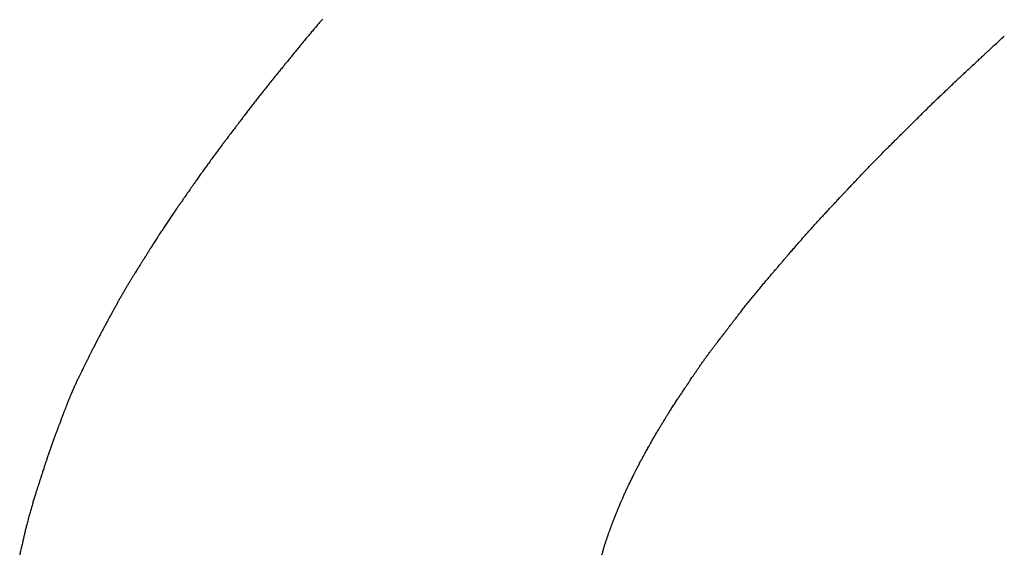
# Model space of a CAD drawing. Header units: millimetres. Extents: x -4577 to 1032787, y -66234 to 201209.
# Tile 142 of 256: x 4366.635 to 4368.201, y -8938.46 to -8937.608. Entities that reach past the tile are written whole.
import ezdxf

# ---------------------------------------------------------------- set-up
doc = ezdxf.new("R2010")
doc.units = ezdxf.units.MM
doc.linetypes.add('510_5_2OG_ELT_1004$0$11-07-22_DS_2OG$0$AUSGEZOGEN', pattern=[0])
doc.layers.add('510_5_2OG_ELT_1004$0$11-07-22_DS_2OG$0$EBENE_1', color=8, linetype='510_5_2OG_ELT_1004$0$11-07-22_DS_2OG$0$AUSGEZOGEN')

# ---------------------------------------------------------------- blocks, each defined once
blk = doc.blocks.new('510_5_2OG_ELT_1004')
at = {"layer": '510_5_2OG_ELT_1004$0$11-07-22_DS_2OG$0$EBENE_1'}
for points in [[(4367.1167, -8937.5569), (4367.1158, -8937.558), (4367.1148, -8937.5591), (4367.1139, -8937.5602), (4367.1129, -8937.5614), (4367.1118, -8937.5626), (4367.1108, -8937.5638), (4367.1097, -8937.5651), (4367.1086, -8937.5664), (4367.1075, -8937.5677), (4367.1063, -8937.5691), (4367.1052, -8937.5704), (4367.104, -8937.5718), (4367.1028, -8937.5732), (4367.1016, -8937.5747), (4367.1004, -8937.5761), (4367.0991, -8937.5776), (4367.0979, -8937.5791), (4367.0966, -8937.5805), (4367.0954, -8937.5821), (4367.0941, -8937.5836), (4367.0928, -8937.5851), (4367.0915, -8937.5866), (4367.0902, -8937.5882), (4367.0889, -8937.5897), (4367.0876, -8937.5913), (4367.0863, -8937.5929), (4367.085, -8937.5944), (4367.0837, -8937.596), (4367.0824, -8937.5976), (4367.0811, -8937.5991), (4367.0798, -8937.6007), (4367.0786, -8937.6023), (4367.0773, -8937.6039), (4367.076, -8937.6054), (4367.0747, -8937.607), (4367.0734, -8937.6086), (4367.0721, -8937.6102), (4367.0708, -8937.6117), (4367.0695, -8937.6133), (4367.0682, -8937.6149), (4367.067, -8937.6165), (4367.0657, -8937.618), (4367.0644, -8937.6196), (4367.0631, -8937.6212), (4367.0618, -8937.6228), (4367.0606, -8937.6244), (4367.0593, -8937.626), (4367.058, -8937.6275), (4367.0567, -8937.6291), (4367.0554, -8937.6307), (4367.0542, -8937.6323), (4367.0529, -8937.6339), (4367.0516, -8937.6355), (4367.0503, -8937.637), (4367.049, -8937.6386), (4367.0478, -8937.6402), (4367.0465, -8937.6418), (4367.0452, -8937.6434), (4367.0439, -8937.645), (4367.0426, -8937.6465), (4367.0414, -8937.6481), (4367.0401, -8937.6497), (4367.0388, -8937.6513), (4367.0375, -8937.6529), (4367.0363, -8937.6545), (4367.035, -8937.6561), (4367.0337, -8937.6576), (4367.0324, -8937.6592), (4367.0312, -8937.6608), (4367.0299, -8937.6624), (4367.0286, -8937.664), (4367.0273, -8937.6656), (4367.0261, -8937.6672), (4367.0248, -8937.6688), (4367.0235, -8937.6704), (4367.0223, -8937.672), (4367.021, -8937.6735), (4367.0197, -8937.6751), (4367.0185, -8937.6767), (4367.0172, -8937.6783), (4367.0159, -8937.6799), (4367.0147, -8937.6815), (4367.0134, -8937.6831), (4367.0122, -8937.6847), (4367.0109, -8937.6863), (4367.0097, -8937.6879), (4367.0084, -8937.6895), (4367.0072, -8937.6911), (4367.0059, -8937.6927), (4367.0047, -8937.6943), (4367.0034, -8937.6959), (4367.0022, -8937.6975), (4367.001, -8937.6991), (4366.9998, -8937.7007), (4366.9986, -8937.7023), (4366.9974, -8937.7038), (4366.9962, -8937.7053), (4366.995, -8937.7069), (4366.9939, -8937.7084), (4366.9928, -8937.7098), (4366.9916, -8937.7113), (4366.9905, -8937.7127), (4366.9895, -8937.7141), (4366.9884, -8937.7155), (4366.9874, -8937.7169), (4366.9864, -8937.7182), (4366.9854, -8937.7194), (4366.9845, -8937.7207), (4366.9836, -8937.7219), (4366.9827, -8937.7231), (4366.9818, -8937.7242), (4366.981, -8937.7253), (4366.9802, -8937.7263), (4366.9795, -8937.7273), (4366.9788, -8937.7283), (4366.9781, -8937.7292), (4366.9768, -8937.7308), (4366.9758, -8937.7322), (4366.9748, -8937.7335), (4366.974, -8937.7345), (4366.9728, -8937.7362), (4366.9715, -8937.7379), (4366.9704, -8937.7393), (4366.9698, -8937.7402), (4366.9687, -8937.7416), (4366.9681, -8937.7425), (4366.9673, -8937.7435), (4366.9663, -8937.7448), (4366.9646, -8937.747), (4366.964, -8937.7478), (4366.9633, -8937.7487), (4366.9626, -8937.7497), (4366.9619, -8937.7507), (4366.9611, -8937.7517), (4366.9602, -8937.7528), (4366.9594, -8937.754), (4366.9585, -8937.7551), (4366.9576, -8937.7564), (4366.9566, -8937.7576), (4366.9557, -8937.7589), (4366.9547, -8937.7602), (4366.9537, -8937.7616), (4366.9526, -8937.763), (4366.9516, -8937.7644), (4366.9505, -8937.7658), (4366.9494, -8937.7673), (4366.9483, -8937.7688), (4366.9472, -8937.7703), (4366.946, -8937.7719), (4366.9449, -8937.7734), (4366.9437, -8937.775), (4366.9425, -8937.7766), (4366.9413, -8937.7782), (4366.9402, -8937.7798), (4366.939, -8937.7815), (4366.9378, -8937.7831), (4366.9366, -8937.7847), (4366.9354, -8937.7864), (4366.9342, -8937.788), (4366.933, -8937.7897), (4366.9318, -8937.7913), (4366.9306, -8937.793), (4366.9294, -8937.7946), (4366.9282, -8937.7963), (4366.9271, -8937.7979), (4366.9259, -8937.7995), (4366.9248, -8937.8012), (4366.9236, -8937.8028), (4366.9225, -8937.8043), (4366.9214, -8937.8059), (4366.9203, -8937.8074), (4366.9192, -8937.809), (4366.9182, -8937.8105), (4366.9171, -8937.8119), (4366.9161, -8937.8134), (4366.9151, -8937.8148), (4366.9142, -8937.8162), (4366.9132, -8937.8176), (4366.9123, -8937.8189), (4366.9114, -8937.8202), (4366.9105, -8937.8214), (4366.9097, -8937.8226), (4366.9089, -8937.8238), (4366.9081, -8937.8249), (4366.9073, -8937.826), (4366.9066, -8937.827), (4366.9059, -8937.828), (4366.9053, -8937.8289), (4366.9041, -8937.8306), (4366.9031, -8937.8321), (4366.9022, -8937.8334), (4366.9014, -8937.8345), (4366.9002, -8937.8362), (4366.8989, -8937.8382), (4366.8974, -8937.8402), (4366.8966, -8937.8415), (4366.896, -8937.8423), (4366.8953, -8937.8433), (4366.8945, -8937.8445), (4366.8936, -8937.8458), (4366.8925, -8937.8474), (4366.8919, -8937.8482), (4366.8913, -8937.8491), (4366.8906, -8937.8501), (4366.8899, -8937.8511), (4366.8892, -8937.8521), (4366.8884, -8937.8532), (4366.8876, -8937.8544), (4366.8868, -8937.8556), (4366.8859, -8937.8568), (4366.8851, -8937.8581), (4366.8842, -8937.8594), (4366.8833, -8937.8607), (4366.8823, -8937.8621), (4366.8814, -8937.8635), (4366.8804, -8937.8649), (4366.8794, -8937.8663), (4366.8784, -8937.8678), (4366.8774, -8937.8693), (4366.8763, -8937.8709), (4366.8753, -8937.8724), (4366.8742, -8937.874), (4366.8731, -8937.8756), (4366.872, -8937.8772), (4366.871, -8937.8788), (4366.8699, -8937.8804), (4366.8688, -8937.882), (4366.8677, -8937.8837), (4366.8666, -8937.8853), (4366.8655, -8937.887), (4366.8644, -8937.8887), (4366.8633, -8937.8903), (4366.8622, -8937.892), (4366.8611, -8937.8937), (4366.86, -8937.8953), (4366.8589, -8937.897), (4366.8579, -8937.8986), (4366.8568, -8937.9003), (4366.8558, -8937.9019), (4366.8547, -8937.9035), (4366.8537, -8937.9051), (4366.8527, -8937.9067), (4366.8517, -8937.9083), (4366.8507, -8937.9098), (4366.8497, -8937.9114), (4366.8487, -8937.9129), (4366.8478, -8937.9144), (4366.8469, -8937.9158), (4366.846, -8937.9173), (4366.8451, -8937.9187), (4366.8442, -8937.92), (4366.8434, -8937.9214), (4366.8425, -8937.9227), (4366.8417, -8937.924), (4366.8409, -8937.9252), (4366.8402, -8937.9264), (4366.8395, -8937.9276), (4366.8388, -8937.9287), (4366.8381, -8937.9298), (4366.8374, -8937.9308), (4366.8368, -8937.9318), (4366.8362, -8937.9327), (4366.8352, -8937.9345), (4366.8342, -8937.936), (4366.8333, -8937.9374), (4366.8325, -8937.9387), (4366.8318, -8937.9398), (4366.8312, -8937.9407), (4366.8302, -8937.9424), (4366.8294, -8937.9437), (4366.8287, -8937.9448), (4366.8281, -8937.9457), (4366.8275, -8937.9467), (4366.8269, -8937.9476), (4366.8262, -8937.9487), (4366.8254, -8937.95), (4366.8245, -8937.9516), (4366.8239, -8937.9525), (4366.8233, -8937.9535), (4366.8226, -8937.9546), (4366.8218, -8937.9558), (4366.821, -8937.9571), (4366.8201, -8937.9586), (4366.8185, -8937.961), (4366.818, -8937.9619), (4366.8174, -8937.9628), (4366.8169, -8937.9637), (4366.8163, -8937.9647), (4366.8157, -8937.9656), (4366.815, -8937.9666), (4366.8144, -8937.9677), (4366.8138, -8937.9687), (4366.8131, -8937.9698), (4366.8124, -8937.9709), (4366.8118, -8937.972), (4366.8111, -8937.9731), (4366.8104, -8937.9742), (4366.8097, -8937.9754), (4366.809, -8937.9766), (4366.8082, -8937.9777), (4366.8075, -8937.9789), (4366.8068, -8937.9801), (4366.8061, -8937.9813), (4366.8053, -8937.9826), (4366.8046, -8937.9838), (4366.8039, -8937.985), (4366.8031, -8937.9863), (4366.8024, -8937.9875), (4366.8017, -8937.9888), (4366.8009, -8937.99), (4366.8002, -8937.9913), (4366.7995, -8937.9925), (4366.7987, -8937.9938), (4366.798, -8937.9951), (4366.7973, -8937.9963), (4366.7966, -8937.9976), (4366.7959, -8937.9989), (4366.7951, -8938.0001), (4366.7944, -8938.0014), (4366.7937, -8938.0027), (4366.793, -8938.0039), (4366.7923, -8938.0052), (4366.7916, -8938.0065), (4366.7909, -8938.0077), (4366.7902, -8938.009), (4366.7895, -8938.0103), (4366.7888, -8938.0116), (4366.7881, -8938.0128), (4366.7874, -8938.0141), (4366.7867, -8938.0154), (4366.786, -8938.0167), (4366.7853, -8938.0179), (4366.7846, -8938.0192), (4366.7839, -8938.0205), (4366.7832, -8938.0218), (4366.7825, -8938.023), (4366.7818, -8938.0243), (4366.7811, -8938.0256), (4366.7804, -8938.0269), (4366.7797, -8938.0282), (4366.779, -8938.0294), (4366.7783, -8938.0307), (4366.7776, -8938.032), (4366.7769, -8938.0333), (4366.7762, -8938.0345), (4366.7755, -8938.0358), (4366.7748, -8938.0371), (4366.7742, -8938.0384), (4366.7735, -8938.0397), (4366.7728, -8938.0409), (4366.7721, -8938.0422), (4366.7714, -8938.0435), (4366.7707, -8938.0448), (4366.77, -8938.0461), (4366.7693, -8938.0473), (4366.7686, -8938.0486), (4366.7679, -8938.0499), (4366.7673, -8938.0512), (4366.7666, -8938.0525), (4366.7659, -8938.0538), (4366.7652, -8938.055), (4366.7645, -8938.0563), (4366.7638, -8938.0576), (4366.7632, -8938.0589), (4366.7625, -8938.0602), (4366.7618, -8938.0615), (4366.7611, -8938.0628), (4366.7604, -8938.064), (4366.7598, -8938.0653), (4366.7591, -8938.0666), (4366.7584, -8938.0679), (4366.7578, -8938.0692), (4366.7571, -8938.0705), (4366.7564, -8938.0718), (4366.7558, -8938.073), (4366.7551, -8938.0743), (4366.7545, -8938.0756), (4366.7538, -8938.0768), (4366.7532, -8938.0781), (4366.7526, -8938.0793), (4366.752, -8938.0805), (4366.7513, -8938.0817), (4366.7507, -8938.0829), (4366.7502, -8938.0841), (4366.7496, -8938.0852), (4366.749, -8938.0864), (4366.7485, -8938.0875), (4366.7479, -8938.0886), (4366.7474, -8938.0896), (4366.7469, -8938.0906), (4366.7464, -8938.0916), (4366.7459, -8938.0926), (4366.7454, -8938.0936), (4366.7445, -8938.0953), (4366.7437, -8938.097), (4366.743, -8938.0985), (4366.7423, -8938.0998), (4366.7417, -8938.1009), (4366.7408, -8938.1028), (4366.7401, -8938.1041), (4366.7395, -8938.1055), (4366.7383, -8938.1078), (4366.7373, -8938.1099), (4366.7368, -8938.1108), (4366.7363, -8938.1119), (4366.7356, -8938.1132), (4366.7349, -8938.1146), (4366.7337, -8938.1171), (4366.7333, -8938.118), (4366.7328, -8938.1189), (4366.7323, -8938.1199), (4366.7318, -8938.1209), (4366.7313, -8938.1219), (4366.7308, -8938.123), (4366.7303, -8938.1241), (4366.7297, -8938.1252), (4366.7292, -8938.1263), (4366.7286, -8938.1275), (4366.728, -8938.1287), (4366.7275, -8938.1299), (4366.7269, -8938.1311), (4366.7263, -8938.1324), (4366.7257, -8938.1337), (4366.7251, -8938.1349), (4366.7245, -8938.1362), (4366.7239, -8938.1375), (4366.7233, -8938.1389), (4366.7227, -8938.1402), (4366.7221, -8938.1415), (4366.7214, -8938.1429), (4366.7208, -8938.1443), (4366.7202, -8938.1456), (4366.7196, -8938.147), (4366.719, -8938.1483), (4366.7184, -8938.1497), (4366.7179, -8938.1511), (4366.7173, -8938.1524), (4366.7167, -8938.1538), (4366.7161, -8938.1552), (4366.7156, -8938.1565), (4366.715, -8938.1578), (4366.7145, -8938.1592), (4366.7139, -8938.1605), (4366.7134, -8938.1618), (4366.7129, -8938.1631), (4366.7124, -8938.1643), (4366.7119, -8938.1656), (4366.7114, -8938.1668), (4366.7109, -8938.168), (4366.7104, -8938.1692), (4366.71, -8938.1704), (4366.7095, -8938.1715), (4366.7091, -8938.1726), (4366.7087, -8938.1737), (4366.7083, -8938.1748), (4366.7079, -8938.1758), (4366.7075, -8938.1768), (4366.7068, -8938.1786), (4366.7061, -8938.1803), (4366.7056, -8938.1819), (4366.705, -8938.1832), (4366.7046, -8938.1844), (4366.7038, -8938.1864), (4366.7033, -8938.1878), (4366.7025, -8938.1898), (4366.7017, -8938.192), (4366.7013, -8938.193), (4366.7007, -8938.1946), (4366.7003, -8938.1956), (4366.6999, -8938.1967), (4366.6994, -8938.198), (4366.6988, -8938.1995), (4366.6978, -8938.2021), (4366.6975, -8938.203), (4366.6971, -8938.204), (4366.6967, -8938.205), (4366.6963, -8938.2061), (4366.6959, -8938.2072), (4366.6955, -8938.2084), (4366.695, -8938.2095), (4366.6946, -8938.2108), (4366.6941, -8938.212), (4366.6936, -8938.2133), (4366.6931, -8938.2146), (4366.6926, -8938.2159), (4366.6921, -8938.2173), (4366.6916, -8938.2186), (4366.6911, -8938.22), (4366.6906, -8938.2214), (4366.6901, -8938.2229), (4366.6895, -8938.2243), (4366.689, -8938.2258), (4366.6884, -8938.2273), (4366.6879, -8938.2288), (4366.6874, -8938.2303), (4366.6868, -8938.2318), (4366.6863, -8938.2333), (4366.6857, -8938.2348), (4366.6852, -8938.2363), (4366.6847, -8938.2379), (4366.6841, -8938.2394), (4366.6836, -8938.2409), (4366.683, -8938.2425), (4366.6825, -8938.244), (4366.682, -8938.2455), (4366.6815, -8938.247), (4366.681, -8938.2485), (4366.6805, -8938.25), (4366.68, -8938.2515), (4366.6795, -8938.253), (4366.679, -8938.2544), (4366.6785, -8938.2559), (4366.678, -8938.2573), (4366.6776, -8938.2587), (4366.6771, -8938.26), (4366.6767, -8938.2614), (4366.6762, -8938.2627), (4366.6758, -8938.264), (4366.6754, -8938.2653), (4366.675, -8938.2665), (4366.6746, -8938.2677), (4366.6742, -8938.2689), (4366.6738, -8938.2701), (4366.6735, -8938.2712), (4366.6731, -8938.2722), (4366.6728, -8938.2733), (4366.6722, -8938.2752), (4366.6716, -8938.2769), (4366.6711, -8938.2785), (4366.6707, -8938.2799), (4366.6703, -8938.2811), (4366.6696, -8938.2831), (4366.6691, -8938.2846), (4366.6685, -8938.2864), (4366.6682, -8938.2875), (4366.6676, -8938.2894), (4366.6672, -8938.2905), (4366.6667, -8938.2922), (4366.6664, -8938.2932), (4366.666, -8938.2944), (4366.6655, -8938.2958), (4366.665, -8938.2974), (4366.6644, -8938.2991), (4366.6641, -8938.3001), (4366.6638, -8938.3011), (4366.6635, -8938.3022), (4366.6631, -8938.3033), (4366.6627, -8938.3045), (4366.6623, -8938.3057), (4366.6619, -8938.307), (4366.6615, -8938.3083), (4366.6611, -8938.3096), (4366.6606, -8938.311), (4366.6602, -8938.3124), (4366.6597, -8938.3139), (4366.6593, -8938.3154), (4366.6588, -8938.3169), (4366.6583, -8938.3185), (4366.6578, -8938.3201), (4366.6573, -8938.3217), (4366.6568, -8938.3233), (4366.6563, -8938.3249), (4366.6558, -8938.3266), (4366.6553, -8938.3283), (4366.6548, -8938.33), (4366.6543, -8938.3318), (4366.6538, -8938.3335), (4366.6533, -8938.3353), (4366.6528, -8938.337), (4366.6523, -8938.3388), (4366.6517, -8938.3406), (4366.6512, -8938.3424), (4366.6507, -8938.3442), (4366.6503, -8938.346), (4366.6498, -8938.3478), (4366.6493, -8938.3495), (4366.6488, -8938.3513), (4366.6483, -8938.3531), (4366.6479, -8938.3549), (4366.6474, -8938.3566), (4366.647, -8938.3584), (4366.6465, -8938.3601), (4366.6461, -8938.3619), (4366.6457, -8938.3636), (4366.6452, -8938.3653), (4366.6448, -8938.367), (4366.6444, -8938.3686), (4366.644, -8938.3703), (4366.6436, -8938.3719), (4366.6432, -8938.3734), (4366.6429, -8938.375), (4366.6425, -8938.3765), (4366.6421, -8938.378), (4366.6418, -8938.3795), (4366.6414, -8938.3809), (4366.6411, -8938.3823), (4366.6408, -8938.3837), (4366.6405, -8938.385), (4366.6402, -8938.3863), (4366.6399, -8938.3875), (4366.6396, -8938.3887), (4366.6394, -8938.3899), (4366.6391, -8938.391), (4366.6389, -8938.392), (4366.6384, -8938.394), (4366.638, -8938.3958), (4366.6376, -8938.3974), (4366.6373, -8938.3989), (4366.637, -8938.4002), (4366.6367, -8938.4014), (4366.6364, -8938.4025), (4366.636, -8938.4044), (4366.6356, -8938.406), (4366.6353, -8938.4075), (4366.635, -8938.4088), (4366.6347, -8938.4102)], [(4367.5612, -8938.4103), (4367.5615, -8938.4089), (4367.5619, -8938.4076), (4367.5623, -8938.4062), (4367.5627, -8938.4049), (4367.563, -8938.4035), (4367.5634, -8938.4022), (4367.5638, -8938.4008), (4367.5642, -8938.3995), (4367.5646, -8938.3981), (4367.565, -8938.3968), (4367.5654, -8938.3955), (4367.5658, -8938.3941), (4367.5663, -8938.3928), (4367.5667, -8938.3915), (4367.5671, -8938.3902), (4367.5675, -8938.3889), (4367.568, -8938.3876), (4367.5684, -8938.3864), (4367.5688, -8938.3852), (4367.5692, -8938.3841), (4367.5695, -8938.383), (4367.5699, -8938.382), (4367.5706, -8938.3801), (4367.5711, -8938.3785), (4367.5716, -8938.3772), (4367.5723, -8938.3751), (4367.5732, -8938.3726), (4367.5735, -8938.3716), (4367.574, -8938.3704), (4367.5749, -8938.3678), (4367.5752, -8938.3668), (4367.5756, -8938.3658), (4367.576, -8938.3647), (4367.5764, -8938.3635), (4367.5769, -8938.3623), (4367.5773, -8938.361), (4367.5778, -8938.3597), (4367.5783, -8938.3584), (4367.5788, -8938.357), (4367.5793, -8938.3557), (4367.5798, -8938.3543), (4367.5804, -8938.3529), (4367.5809, -8938.3515), (4367.5815, -8938.3502), (4367.582, -8938.3488), (4367.5825, -8938.3475), (4367.5831, -8938.3462), (4367.5836, -8938.3449), (4367.5841, -8938.3436), (4367.5846, -8938.3424), (4367.5851, -8938.3413), (4367.5856, -8938.3402), (4367.586, -8938.3391), (4367.5868, -8938.3373), (4367.5875, -8938.3357), (4367.588, -8938.3345), (4367.5888, -8938.3326), (4367.5902, -8938.3293), (4367.5907, -8938.3281), (4367.5918, -8938.3256), (4367.5922, -8938.3246), (4367.5926, -8938.3235), (4367.5931, -8938.3224), (4367.5936, -8938.3212), (4367.5942, -8938.32), (4367.5947, -8938.3187), (4367.5953, -8938.3174), (4367.5959, -8938.316), (4367.5965, -8938.3146), (4367.5972, -8938.3132), (4367.5978, -8938.3118), (4367.5984, -8938.3104), (4367.5991, -8938.309), (4367.5998, -8938.3075), (4367.6004, -8938.3061), (4367.6011, -8938.3047), (4367.6017, -8938.3034), (4367.6024, -8938.302), (4367.603, -8938.3007), (4367.6036, -8938.2995), (4367.6042, -8938.2983), (4367.6047, -8938.2971), (4367.6053, -8938.296), (4367.6058, -8938.295), (4367.6067, -8938.2931), (4367.6075, -8938.2916), (4367.6089, -8938.2887), (4367.6101, -8938.2863), (4367.6105, -8938.2853), (4367.6112, -8938.2841), (4367.612, -8938.2825), (4367.6124, -8938.2815), (4367.6129, -8938.2805), (4367.6135, -8938.2794), (4367.614, -8938.2782), (4367.6147, -8938.277), (4367.6153, -8938.2758), (4367.616, -8938.2744), (4367.6166, -8938.2731), (4367.6174, -8938.2717), (4367.6181, -8938.2703), (4367.6188, -8938.2688), (4367.6196, -8938.2674), (4367.6203, -8938.2659), (4367.6211, -8938.2644), (4367.6219, -8938.263), (4367.6226, -8938.2615), (4367.6234, -8938.2601), (4367.6242, -8938.2587), (4367.6249, -8938.2573), (4367.6256, -8938.256), (4367.6263, -8938.2547), (4367.627, -8938.2534), (4367.6277, -8938.2522), (4367.6283, -8938.2511), (4367.6289, -8938.25), (4367.6295, -8938.249), (4367.6304, -8938.2473), (4367.6312, -8938.2459), (4367.6325, -8938.2435), (4367.6339, -8938.2411), (4367.6344, -8938.2401), (4367.6355, -8938.2381), (4367.636, -8938.2372), (4367.6366, -8938.2362), (4367.6372, -8938.2352), (4367.6378, -8938.2341), (4367.6385, -8938.2329), (4367.6392, -8938.2316), (4367.6399, -8938.2303), (4367.6407, -8938.2289), (4367.6415, -8938.2275), (4367.6423, -8938.2261), (4367.6431, -8938.2247), (4367.644, -8938.2232), (4367.6448, -8938.2217), (4367.6457, -8938.2202), (4367.6466, -8938.2187), (4367.6475, -8938.2172), (4367.6483, -8938.2157), (4367.6492, -8938.2142), (4367.6501, -8938.2128), (4367.6509, -8938.2113), (4367.6518, -8938.21), (4367.6526, -8938.2086), (4367.6533, -8938.2073), (4367.6541, -8938.2061), (4367.6548, -8938.205), (4367.6555, -8938.2039), (4367.6561, -8938.2028), (4367.6567, -8938.2019), (4367.6577, -8938.2003), (4367.6584, -8938.199), (4367.6596, -8938.1972), (4367.6611, -8938.1947), (4367.6617, -8938.1938), (4367.663, -8938.1916), (4367.6635, -8938.1907), (4367.6641, -8938.1897), (4367.6648, -8938.1887), (4367.6655, -8938.1875), (4367.6663, -8938.1863), (4367.6671, -8938.185), (4367.6679, -8938.1837), (4367.6688, -8938.1823), (4367.6697, -8938.1808), (4367.6706, -8938.1794), (4367.6715, -8938.1779), (4367.6725, -8938.1764), (4367.6735, -8938.1748), (4367.6744, -8938.1733), (4367.6754, -8938.1717), (4367.6764, -8938.1702), (4367.6774, -8938.1687), (4367.6784, -8938.1671), (4367.6794, -8938.1656), (4367.6803, -8938.1642), (4367.6813, -8938.1627), (4367.6822, -8938.1613), (4367.6832, -8938.1599), (4367.684, -8938.1586), (4367.6849, -8938.1573), (4367.6857, -8938.1561), (4367.6865, -8938.1549), (4367.6873, -8938.1537), (4367.688, -8938.1527), (4367.6887, -8938.1517), (4367.6893, -8938.1508), (4367.6904, -8938.1491), (4367.6914, -8938.1476), (4367.6922, -8938.1464), (4367.693, -8938.1452), (4367.6937, -8938.1442), (4367.6943, -8938.1432), (4367.6949, -8938.1423), (4367.6956, -8938.1414), (4367.6963, -8938.1403), (4367.6971, -8938.1391), (4367.6986, -8938.1369), (4367.6992, -8938.1359), (4367.6999, -8938.1349), (4367.7006, -8938.1338), (4367.7014, -8938.1326), (4367.7023, -8938.1313), (4367.7033, -8938.1298), (4367.7044, -8938.1282), (4367.7049, -8938.1274), (4367.7055, -8938.1265), (4367.7061, -8938.1256), (4367.7067, -8938.1247), (4367.7074, -8938.1238), (4367.708, -8938.1228), (4367.7087, -8938.1218), (4367.7094, -8938.1208), (4367.7101, -8938.1198), (4367.7108, -8938.1187), (4367.7115, -8938.1176), (4367.7123, -8938.1165), (4367.713, -8938.1154), (4367.7138, -8938.1143), (4367.7146, -8938.1132), (4367.7154, -8938.112), (4367.7162, -8938.1109), (4367.717, -8938.1097), (4367.7178, -8938.1085), (4367.7186, -8938.1074), (4367.7194, -8938.1062), (4367.7203, -8938.105), (4367.7211, -8938.1038), (4367.722, -8938.1026), (4367.7228, -8938.1014), (4367.7237, -8938.1002), (4367.7245, -8938.099), (4367.7254, -8938.0978), (4367.7263, -8938.0966), (4367.7271, -8938.0954), (4367.728, -8938.0942), (4367.7289, -8938.093), (4367.7297, -8938.0918), (4367.7306, -8938.0907), (4367.7314, -8938.0895), (4367.7323, -8938.0884), (4367.7331, -8938.0872), (4367.734, -8938.0861), (4367.7348, -8938.085), (4367.7356, -8938.0839), (4367.7365, -8938.0828), (4367.7373, -8938.0817), (4367.7381, -8938.0807), (4367.7388, -8938.0796), (4367.7396, -8938.0786), (4367.7404, -8938.0776), (4367.7411, -8938.0766), (4367.7419, -8938.0757), (4367.7426, -8938.0747), (4367.7433, -8938.0738), (4367.7439, -8938.0729), (4367.7446, -8938.0721), (4367.7453, -8938.0712), (4367.7465, -8938.0696), (4367.7476, -8938.0682), (4367.7487, -8938.0668), (4367.7496, -8938.0655), (4367.7505, -8938.0644), (4367.7513, -8938.0634), (4367.752, -8938.0624), (4367.7527, -8938.0616), (4367.7539, -8938.06), (4367.7549, -8938.0587), (4367.7557, -8938.0576), (4367.7565, -8938.0566), (4367.7573, -8938.0556), (4367.7581, -8938.0545), (4367.759, -8938.0533), (4367.7601, -8938.0519), (4367.7608, -8938.051), (4367.7615, -8938.0501), (4367.7623, -8938.049), (4367.7632, -8938.0478), (4367.7643, -8938.0465), (4367.7654, -8938.045), (4367.766, -8938.0442), (4367.7667, -8938.0434), (4367.7674, -8938.0425), (4367.7681, -8938.0415), (4367.7688, -8938.0406), (4367.7696, -8938.0395), (4367.7704, -8938.0385), (4367.7713, -8938.0373), (4367.7722, -8938.0362), (4367.7731, -8938.035), (4367.7741, -8938.0338), (4367.775, -8938.0325), (4367.776, -8938.0312), (4367.7771, -8938.0299), (4367.7781, -8938.0285), (4367.7792, -8938.0271), (4367.7803, -8938.0257), (4367.7814, -8938.0242), (4367.7826, -8938.0228), (4367.7837, -8938.0213), (4367.7849, -8938.0198), (4367.7861, -8938.0182), (4367.7874, -8938.0167), (4367.7886, -8938.0151), (4367.7898, -8938.0135), (4367.7911, -8938.0119), (4367.7924, -8938.0103), (4367.7937, -8938.0087), (4367.7949, -8938.0071), (4367.7962, -8938.0055), (4367.7976, -8938.0038), (4367.7989, -8938.0022), (4367.8002, -8938.0006), (4367.8015, -8937.9989), (4367.8028, -8937.9973), (4367.8042, -8937.9957), (4367.8055, -8937.994), (4367.8068, -8937.9924), (4367.8081, -8937.9908), (4367.8095, -8937.9892), (4367.8108, -8937.9876), (4367.8121, -8937.9861), (4367.8134, -8937.9845), (4367.8146, -8937.983), (4367.8159, -8937.9815), (4367.8172, -8937.98), (4367.8184, -8937.9785), (4367.8196, -8937.977), (4367.8208, -8937.9756), (4367.822, -8937.9742), (4367.8232, -8937.9728), (4367.8243, -8937.9715), (4367.8254, -8937.9702), (4367.8265, -8937.9689), (4367.8276, -8937.9676), (4367.8286, -8937.9664), (4367.8296, -8937.9653), (4367.8306, -8937.9641), (4367.8315, -8937.963), (4367.8324, -8937.962), (4367.8332, -8937.961), (4367.8341, -8937.96), (4367.8348, -8937.9591), (4367.8356, -8937.9583), (4367.8369, -8937.9567), (4367.8381, -8937.9553), (4367.8391, -8937.9541), (4367.84, -8937.9531), (4367.8414, -8937.9515), (4367.8433, -8937.9492), (4367.8451, -8937.9471), (4367.8467, -8937.9453), (4367.8474, -8937.9444), (4367.8483, -8937.9434), (4367.8493, -8937.9422), (4367.8505, -8937.9408), (4367.8512, -8937.94), (4367.8519, -8937.9392), (4367.8526, -8937.9383), (4367.8534, -8937.9374), (4367.8543, -8937.9364), (4367.8551, -8937.9354), (4367.8561, -8937.9343), (4367.857, -8937.9332), (4367.858, -8937.932), (4367.8591, -8937.9308), (4367.8602, -8937.9295), (4367.8613, -8937.9282), (4367.8624, -8937.9269), (4367.8636, -8937.9255), (4367.8648, -8937.9241), (4367.8661, -8937.9227), (4367.8674, -8937.9212), (4367.8687, -8937.9197), (4367.87, -8937.9182), (4367.8713, -8937.9166), (4367.8727, -8937.9151), (4367.8741, -8937.9135), (4367.8755, -8937.9118), (4367.8769, -8937.9102), (4367.8784, -8937.9086), (4367.8798, -8937.9069), (4367.8813, -8937.9052), (4367.8828, -8937.9036), (4367.8843, -8937.9019), (4367.8858, -8937.9002), (4367.8873, -8937.8985), (4367.8888, -8937.8968), (4367.8903, -8937.8951), (4367.8918, -8937.8934), (4367.8933, -8937.8917), (4367.8949, -8937.89), (4367.8964, -8937.8883), (4367.8979, -8937.8867), (4367.8994, -8937.885), (4367.9009, -8937.8834), (4367.9024, -8937.8817), (4367.9038, -8937.8801), (4367.9053, -8937.8785), (4367.9068, -8937.8769), (4367.9082, -8937.8754), (4367.9096, -8937.8738), (4367.911, -8937.8723), (4367.9124, -8937.8708), (4367.9137, -8937.8694), (4367.915, -8937.868), (4367.9163, -8937.8666), (4367.9176, -8937.8652), (4367.9188, -8937.8639), (4367.92, -8937.8626), (4367.9212, -8937.8613), (4367.9223, -8937.8601), (4367.9234, -8937.8589), (4367.9245, -8937.8578), (4367.9255, -8937.8567), (4367.9265, -8937.8557), (4367.9274, -8937.8547), (4367.9283, -8937.8537), (4367.9291, -8937.8529), (4367.9299, -8937.852), (4367.9306, -8937.8512), (4367.9319, -8937.8498), (4367.9331, -8937.8486), (4367.9341, -8937.8475), (4367.9349, -8937.8466), (4367.9362, -8937.8452), (4367.9377, -8937.8437), (4367.9397, -8937.8415), (4367.9407, -8937.8404), (4367.9414, -8937.8397), (4367.9422, -8937.8388), (4367.9432, -8937.8377), (4367.945, -8937.8358), (4367.9457, -8937.8351), (4367.9464, -8937.8343), (4367.9472, -8937.8335), (4367.948, -8937.8326), (4367.9489, -8937.8316), (4367.9498, -8937.8306), (4367.9508, -8937.8296), (4367.9519, -8937.8285), (4367.953, -8937.8273), (4367.9541, -8937.8261), (4367.9553, -8937.8248), (4367.9565, -8937.8235), (4367.9577, -8937.8222), (4367.959, -8937.8208), (4367.9604, -8937.8194), (4367.9617, -8937.818), (4367.9631, -8937.8165), (4367.9646, -8937.815), (4367.966, -8937.8134), (4367.9675, -8937.8118), (4367.969, -8937.8102), (4367.9706, -8937.8086), (4367.9721, -8937.807), (4367.9737, -8937.8053), (4367.9753, -8937.8036), (4367.9769, -8937.8019), (4367.9786, -8937.8002), (4367.9802, -8937.7985), (4367.9819, -8937.7967), (4367.9836, -8937.795), (4367.9852, -8937.7932), (4367.9869, -8937.7915), (4367.9886, -8937.7897), (4367.9903, -8937.788), (4367.992, -8937.7862), (4367.9937, -8937.7845), (4367.9954, -8937.7827), (4367.9971, -8937.781), (4367.9988, -8937.7793), (4368.0005, -8937.7776), (4368.0022, -8937.7759), (4368.0038, -8937.7742), (4368.0055, -8937.7725), (4368.0071, -8937.7709), (4368.0087, -8937.7692), (4368.0103, -8937.7676), (4368.0119, -8937.766), (4368.0135, -8937.7645), (4368.015, -8937.7629), (4368.0165, -8937.7614), (4368.018, -8937.7599), (4368.0194, -8937.7585), (4368.0208, -8937.7571), (4368.0222, -8937.7557), (4368.0235, -8937.7544), (4368.0248, -8937.7531), (4368.0261, -8937.7518), (4368.0273, -8937.7506), (4368.0285, -8937.7495), (4368.0296, -8937.7483), (4368.0307, -8937.7473), (4368.0317, -8937.7462), (4368.0327, -8937.7453), (4368.0336, -8937.7444), (4368.0345, -8937.7435), (4368.0353, -8937.7427), (4368.036, -8937.7419), (4368.0374, -8937.7406), (4368.0386, -8937.7394), (4368.0396, -8937.7384), (4368.0405, -8937.7375), (4368.0418, -8937.7362), (4368.043, -8937.735), (4368.0445, -8937.7335), (4368.0453, -8937.7327), (4368.0466, -8937.7315), (4368.0474, -8937.7306), (4368.0484, -8937.7297), (4368.0495, -8937.7285), (4368.0509, -8937.7272), (4368.0517, -8937.7264), (4368.0525, -8937.7256), (4368.0533, -8937.7248), (4368.0542, -8937.7238), (4368.0552, -8937.7229), (4368.0563, -8937.7218), (4368.0573, -8937.7208), (4368.0585, -8937.7196), (4368.0597, -8937.7184), (4368.0609, -8937.7172), (4368.0622, -8937.7159), (4368.0636, -8937.7146), (4368.065, -8937.7132), (4368.0664, -8937.7118), (4368.0679, -8937.7103), (4368.0694, -8937.7088), (4368.0709, -8937.7073), (4368.0725, -8937.7058), (4368.0741, -8937.7042), (4368.0757, -8937.7026), (4368.0774, -8937.7009), (4368.0791, -8937.6993), (4368.0808, -8937.6976), (4368.0826, -8937.6959), (4368.0844, -8937.6941), (4368.0861, -8937.6924), (4368.0879, -8937.6906), (4368.0898, -8937.6889), (4368.0916, -8937.6871), (4368.0934, -8937.6853), (4368.0953, -8937.6835), (4368.0972, -8937.6817), (4368.099, -8937.6799), (4368.1009, -8937.6781), (4368.1028, -8937.6763), (4368.1046, -8937.6745), (4368.1065, -8937.6727), (4368.1084, -8937.6709), (4368.1102, -8937.6691), (4368.1121, -8937.6674), (4368.1139, -8937.6656), (4368.1157, -8937.6639), (4368.1176, -8937.6622), (4368.1194, -8937.6605), (4368.1211, -8937.6588), (4368.1229, -8937.6571), (4368.1246, -8937.6555), (4368.1263, -8937.6539), (4368.128, -8937.6523), (4368.1296, -8937.6508), (4368.1313, -8937.6493), (4368.1328, -8937.6478), (4368.1344, -8937.6463), (4368.1359, -8937.6449), (4368.1374, -8937.6435), (4368.1388, -8937.6422), (4368.1402, -8937.6409), (4368.1415, -8937.6397), (4368.1428, -8937.6385), (4368.144, -8937.6373), (4368.1452, -8937.6362), (4368.1463, -8937.6352), (4368.1474, -8937.6342), (4368.1484, -8937.6332), (4368.1493, -8937.6324), (4368.1502, -8937.6315), (4368.1511, -8937.6308), (4368.1526, -8937.6294), (4368.1538, -8937.6282), (4368.1549, -8937.6271), (4368.1559, -8937.6263), (4368.1573, -8937.625), (4368.1586, -8937.6237), (4368.1601, -8937.6223), (4368.1616, -8937.621), (4368.1623, -8937.6203), (4368.1632, -8937.6194), (4368.1643, -8937.6185), (4368.1662, -8937.6166), (4368.167, -8937.6159), (4368.1678, -8937.6152), (4368.1687, -8937.6143), (4368.1696, -8937.6135), (4368.1706, -8937.6125), (4368.1717, -8937.6116), (4368.1728, -8937.6105), (4368.174, -8937.6094), (4368.1752, -8937.6082), (4368.1765, -8937.607), (4368.1779, -8937.6058), (4368.1793, -8937.6045), (4368.1807, -8937.6031), (4368.1823, -8937.6017), (4368.1838, -8937.6003), (4368.1854, -8937.5988), (4368.187, -8937.5973), (4368.1887, -8937.5957), (4368.1904, -8937.5941), (4368.1922, -8937.5925), (4368.194, -8937.5908), (4368.1958, -8937.5892), (4368.1976, -8937.5875), (4368.1995, -8937.5857), (4368.2014, -8937.584)]]:
    blk.add_lwpolyline(points, dxfattribs=at)

msp = doc.modelspace()

# ---------------------------------------------------------------- block references
msp.add_blockref('510_5_2OG_ELT_1004', (0, -0.0503))

doc.saveas('drawing.dxf')
